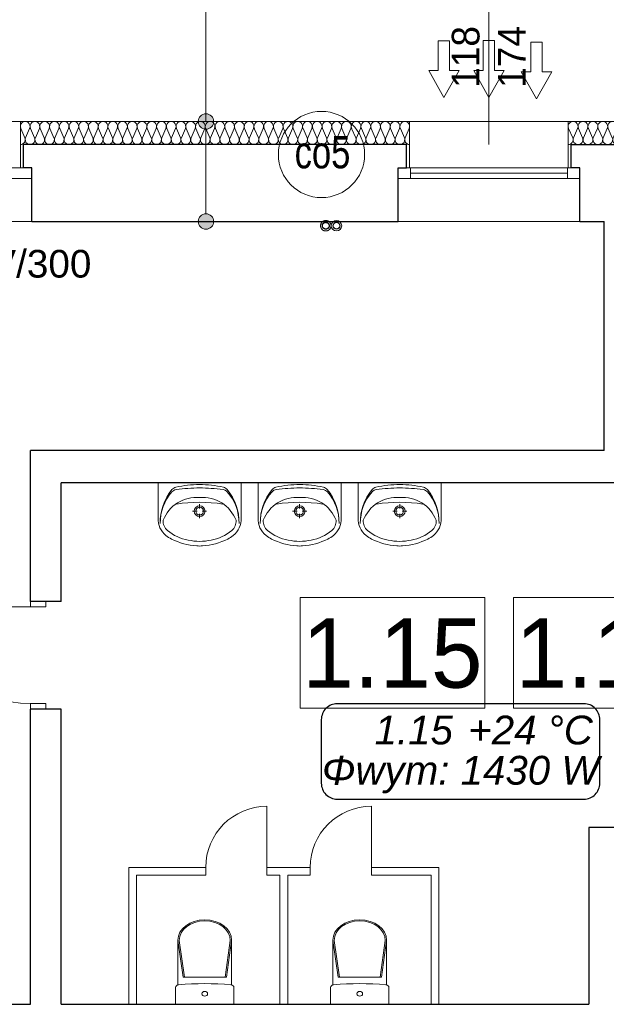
# Model space of a CAD drawing. Header units: millimetres. Extents: x -17429 to 155243, y -2908 to 188569.
# Tile 77 of 113: x 26255 to 30067, y 97506 to 103908. Entities that reach past the tile are written whole.
import ezdxf
from ezdxf.lldxf.tags import DXFTag

# ---------------------------------------------------------------- set-up
doc = ezdxf.new("R2010")
doc.units = ezdxf.units.MM
doc.header["$MEASUREMENT"] = 0
doc.linetypes.add('PHANTOM', pattern=[2.5, 1.25, -0.25, 0.25, -0.25, 0.25, -0.25])
doc.layers.get('0').update_dxf_attribs({"lineweight": 5})
for name, color, linetype, lineweight in [('#piony', 7, 'Continuous', 5), ('Arch opisy_Nr_Pióra__1', 252, 'Continuous', 25), ('Arch opisy_Nr_Pióra__21', 252, 'Continuous', 13), ('INWENT OPISY_Nr_Pióra__21', 252, 'Continuous', 13), ('INWENT wyposarzenie_Nr_Pióra__21', 252, 'Continuous', 13), ('INWENT. DRZWI_Nr_Pióra__21', 7, 'Continuous', 13), ('INWENT. OKNA_Nr_Pióra__5', 7, 'Continuous', 13), ('INWENT.ŚCIANY_Nr_Pióra__1', 252, 'Continuous', 25), ('INWENT.ŚCIANY_Nr_Pióra__21', 7, 'Continuous', 13), ('INWENT.ŚCIANY_Nr_Pióra__5', 7, 'Continuous', 13)]:
    doc.layers.add(name, color=color, linetype=linetype, lineweight=lineweight)
for name, color, linetype in [('#podkład', 252, 'Continuous'), ('Arch ocieplenie', 252, 'Continuous'), ('Arch opisy', 252, 'Continuous'), ('INWENT wyposarzenie', 252, 'Continuous'), ('IS_Grafika', 7, 'SOLID'), ('IS_Powrót', 5, 'DASH'), ('IS_Text_Konstrukcji', 7, 'Continuous'), ('IS_Text_Odbiornikow_Therm', 7, 'Continuous'), ('IS_Zasilanie', 1, 'SOLID')]:
    doc.layers.add(name, color=color, linetype=linetype)
doc.layers.add('arch izolacje_Nr_Pióra__3', color=7, linetype='Continuous', lineweight=13, true_color=0xff6600)
doc.layers.add('Arch ocieplenie_Nr_Pióra__22', color=7, linetype='Continuous', lineweight=9, true_color=0x7f7f7f)
doc.styles.add('GENERATED_STYLE_2', font='txt')
doc.styles.add('GENERATED_STYLE_3', font='txt')
doc.styles.add('MtXpl_Arial', font='txt', dxfattribs={"height": 0.2})
doc.styles.get("Standard").update_dxf_attribs({"font": 'arial.ttf', "bigfont": 'BIGFONT.SHX'})
tags = doc.linetypes.add('DASH', pattern=[15, 10, -5]).pattern_tags.tags
tags[6:7] = [DXFTag(74, 4), DXFTag(75, 0), DXFTag(340, '0'), DXFTag(46, 0.0), DXFTag(50, 0.0), DXFTag(44, 0.0), DXFTag(45, 0.0)]
tags[4:5] = [DXFTag(74, 4), DXFTag(75, 0), DXFTag(340, '0'), DXFTag(46, 0.0), DXFTag(50, 0.0), DXFTag(44, 0.0), DXFTag(45, 0.0)]
tags = doc.linetypes.add('SOLID', pattern=[10, 10, 0]).pattern_tags.tags
tags[6:7] = [DXFTag(74, 4), DXFTag(75, 0), DXFTag(340, '0'), DXFTag(46, 0.0), DXFTag(50, 0.0), DXFTag(44, 0.0), DXFTag(45, 0.0)]
tags[4:5] = [DXFTag(74, 4), DXFTag(75, 0), DXFTag(340, '0'), DXFTag(46, 0.0), DXFTag(50, 0.0), DXFTag(44, 0.0), DXFTag(45, 0.0)]

# ---------------------------------------------------------------- blocks, each defined once
blk = doc.blocks.new('Izolacja cieplna 14_92', base_point=(28789.1, 103095.9))
at = {"layer": 'Arch ocieplenie_Nr_Pióra__22', "linetype": 'Continuous'}
for p, q in [((26288, 103140.6), (26261.7, 103201.2)), ((26319.7, 103201.2), (26293.4, 103140.6)), ((26351.3, 103140.6), (26325, 103201.2)), ((26382.9, 103201.2), (26356.6, 103140.6)), ((26414.5, 103140.6), (26388.2, 103201.2)), ((26446.2, 103201.2), (26419.9, 103140.6)), ((26477.8, 103140.6), (26451.5, 103201.2)), ((26509.4, 103201.2), (26483.1, 103140.6)), ((26541, 103140.6), (26514.7, 103201.2)), ((26572.7, 103201.2), (26546.4, 103140.6)), ((26604.3, 103140.6), (26578, 103201.2)), ((26635.9, 103201.2), (26609.6, 103140.6)), ((26667.5, 103140.6), (26641.2, 103201.2)), ((26699.2, 103201.2), (26672.9, 103140.6)), ((26730.8, 103140.6), (26704.5, 103201.2)), ((26762.4, 103201.2), (26736.1, 103140.6)), ((26794, 103140.6), (26767.7, 103201.2)), ((26825.7, 103201.2), (26799.4, 103140.6)), ((26857.3, 103140.6), (26831, 103201.2)), ((26888.9, 103201.2), (26862.6, 103140.6)), ((26920.5, 103140.6), (26894.2, 103201.2)), ((26952.2, 103201.2), (26925.9, 103140.6)), ((26983.8, 103140.6), (26957.5, 103201.2)), ((27015.4, 103201.2), (26989.1, 103140.6)), ((27047, 103140.6), (27020.7, 103201.2)), ((27078.7, 103201.2), (27052.4, 103140.6)), ((27110.3, 103140.6), (27084, 103201.2)), ((27141.9, 103201.2), (27115.6, 103140.6)), ((27173.5, 103140.6), (27147.2, 103201.2)), ((27205.2, 103201.2), (27178.9, 103140.6)), ((27236.8, 103140.6), (27210.5, 103201.2)), ((27268.4, 103201.2), (27242.1, 103140.6)), ((27300, 103140.6), (27273.7, 103201.2)), ((27331.7, 103201.2), (27305.4, 103140.6)), ((27363.3, 103140.6), (27337, 103201.2)), ((27394.9, 103201.2), (27368.6, 103140.6)), ((27426.5, 103140.6), (27400.2, 103201.2)), ((27458.2, 103201.2), (27431.9, 103140.6)), ((27489.8, 103140.6), (27463.5, 103201.2)), ((27521.4, 103201.2), (27495.1, 103140.6)), ((27553, 103140.6), (27526.7, 103201.2)), ((27584.7, 103201.2), (27558.4, 103140.6)), ((27616.3, 103140.6), (27590, 103201.2)), ((27647.9, 103201.2), (27621.6, 103140.6)), ((27679.5, 103140.6), (27653.2, 103201.2)), ((27711.2, 103201.2), (27684.9, 103140.6)), ((27742.8, 103140.6), (27716.5, 103201.2)), ((27774.4, 103201.2), (27748.1, 103140.6)), ((27806, 103140.6), (27779.7, 103201.2)), ((27837.7, 103201.2), (27811.4, 103140.6)), ((27869.3, 103140.6), (27843, 103201.2)), ((27900.9, 103201.2), (27874.6, 103140.6)), ((27932.5, 103140.6), (27906.2, 103201.2)), ((27964.2, 103201.2), (27937.9, 103140.6)), ((27995.8, 103140.6), (27969.5, 103201.2)), ((28027.4, 103201.2), (28001.1, 103140.6)), ((28059, 103140.6), (28032.7, 103201.2)), ((28090.7, 103201.2), (28064.4, 103140.6)), ((28122.3, 103140.6), (28096, 103201.2)), ((28153.9, 103201.2), (28127.6, 103140.6)), ((28185.5, 103140.6), (28159.2, 103201.2)), ((28217.2, 103201.2), (28190.9, 103140.6)), ((28248.8, 103140.6), (28222.5, 103201.2)), ((28280.4, 103201.2), (28254.1, 103140.6)), ((28312, 103140.6), (28285.7, 103201.2)), ((28343.7, 103201.2), (28317.4, 103140.6)), ((28375.3, 103140.6), (28349, 103201.2)), ((28406.9, 103201.2), (28380.6, 103140.6)), ((28438.5, 103140.6), (28412.2, 103201.2)), ((28470.2, 103201.2), (28443.9, 103140.6)), ((28501.8, 103140.6), (28475.5, 103201.2)), ((28533.4, 103201.2), (28507.1, 103140.6)), ((28565, 103140.6), (28538.7, 103201.2)), ((28596.7, 103201.2), (28570.4, 103140.6)), ((28628.3, 103140.6), (28602, 103201.2)), ((28659.9, 103201.2), (28633.6, 103140.6)), ((28691.5, 103140.6), (28665.2, 103201.2)), ((28723.2, 103201.2), (28696.9, 103140.6)), ((28754.8, 103140.6), (28728.5, 103201.2)), ((28786.4, 103201.2), (28760.1, 103140.6))]:
    blk.add_line(p, q, dxfattribs=at)
for centre, start_param, end_param in [((26290.7, 103214), 1.158003, 5.125183), ((26353.9, 103214), 1.158003, 5.125183), ((26417.2, 103214), 1.158003, 5.125183), ((26480.4, 103214), 1.158003, 5.125183), ((26543.7, 103214), 1.158003, 5.125183), ((26606.9, 103214), 1.158003, 5.125183), ((26670.2, 103214), 1.158003, 5.125183), ((26733.4, 103214), 1.158003, 5.125183), ((26796.7, 103214), 1.158003, 5.125183), ((26859.9, 103214), 1.158003, 5.125183), ((26923.2, 103214), 1.158003, 5.125183), ((26986.4, 103214), 1.158003, 5.125183), ((27049.7, 103214), 1.158003, 5.125183), ((27112.9, 103214), 1.158003, 5.125183), ((27176.2, 103214), 1.158003, 5.125183), ((27239.4, 103214), 1.158003, 5.125183), ((27302.7, 103214), 1.158003, 5.125183), ((27365.9, 103214), 1.158003, 5.125183), ((27429.2, 103214), 1.158003, 5.125183), ((27492.4, 103214), 1.158003, 5.125183), ((27555.7, 103214), 1.158003, 5.125183), ((27618.9, 103214), 1.158003, 5.125183), ((27682.2, 103214), 1.158003, 5.125183), ((27745.4, 103214), 1.158003, 5.125183), ((27808.7, 103214), 1.158003, 5.125183), ((27871.9, 103214), 1.158003, 5.125183), ((27935.2, 103214), 1.158003, 5.125183), ((27998.4, 103214), 1.158003, 5.125183), ((28061.7, 103214), 1.158003, 5.125183), ((28124.9, 103214), 1.158003, 5.125183), ((28188.2, 103214), 1.158003, 5.125183), ((28251.4, 103214), 1.158003, 5.125183), ((28314.7, 103214), 1.158003, 5.125183), ((28377.9, 103214), 1.158003, 5.125183), ((28441.2, 103214), 1.158003, 5.125183), ((28504.4, 103214), 1.158003, 5.125183), ((28567.7, 103214), 1.158003, 5.125183), ((28630.9, 103214), 1.158003, 5.125183), ((28694.2, 103214), 1.158003, 5.125183), ((28757.4, 103214), 1.158003, 5.125183), ((26259.1, 103127.8), 6.283185, 8.266774), ((26322.3, 103127.8), 4.299595, 8.266774), ((26385.6, 103127.8), 4.299595, 8.266774), ((26448.8, 103127.8), 4.299595, 8.266774), ((26512.1, 103127.8), 4.299595, 8.266774), ((26575.3, 103127.8), 4.299595, 8.266774), ((26638.6, 103127.8), 4.299595, 8.266774), ((26701.8, 103127.8), 4.299595, 8.266774), ((26765.1, 103127.8), 4.299595, 8.266774), ((26828.3, 103127.8), 4.299595, 8.266774), ((26891.6, 103127.8), 4.299595, 8.266774), ((26954.8, 103127.8), 4.299595, 8.266774), ((27018.1, 103127.8), 4.299595, 8.266774), ((27081.3, 103127.8), 4.299595, 8.266774), ((27144.6, 103127.8), 4.299595, 8.266774), ((27207.8, 103127.8), 4.299595, 8.266774), ((27271.1, 103127.8), 4.299595, 8.266774), ((27334.3, 103127.8), 4.299595, 8.266774), ((27397.6, 103127.8), 4.299595, 8.266774), ((27460.8, 103127.8), 4.299595, 8.266774), ((27524.1, 103127.8), 4.299595, 8.266774), ((27587.3, 103127.8), 4.299595, 8.266774), ((27650.6, 103127.8), 4.299595, 8.266774), ((27713.8, 103127.8), 4.299595, 8.266774), ((27777.1, 103127.8), 4.299595, 8.266774), ((27840.3, 103127.8), 4.299595, 8.266774), ((27903.6, 103127.8), 4.299595, 8.266774), ((27966.8, 103127.8), 4.299595, 8.266774), ((28030.1, 103127.8), 4.299595, 8.266774), ((28093.3, 103127.8), 4.299595, 8.266774), ((28156.6, 103127.8), 4.299595, 8.266774), ((28219.8, 103127.8), 4.299595, 8.266774), ((28283.1, 103127.8), 4.299595, 8.266774), ((28346.3, 103127.8), 4.299595, 8.266774), ((28409.6, 103127.8), 4.299595, 8.266774), ((28472.8, 103127.8), 4.299595, 8.266774), ((28536.1, 103127.8), 4.299595, 8.266774), ((28599.3, 103127.8), 4.299595, 8.266774), ((28662.6, 103127.8), 4.299595, 8.266774), ((28725.8, 103127.8), 4.299595, 8.266774), ((28789.1, 103127.8), 4.299596, 6.283185)]:
    blk.add_ellipse(centre, major_axis=(0, -31.9), ratio=0.991326, start_param=start_param, end_param=end_param, dxfattribs=at)
blk = doc.blocks.new('Izolacja cieplna 14_94', base_point=(32134.1, 103095.9))
at = {"layer": 'Arch ocieplenie_Nr_Pióra__22', "linetype": 'Continuous'}
for p, q in [((29848.5, 103140.6), (29821.8, 103201.2)), ((29880.7, 103201.2), (29853.9, 103140.6)), ((29912.8, 103140.6), (29886.1, 103201.2)), ((29945, 103201.2), (29918.2, 103140.6)), ((29977.1, 103140.6), (29950.4, 103201.2)), ((30009.3, 103201.2), (29982.5, 103140.6)), ((30041.4, 103140.6), (30014.7, 103201.2)), ((30073.6, 103201.2), (30046.8, 103140.6)), ((30105.7, 103140.6), (30079, 103201.2)), ((30137.9, 103201.2), (30111.1, 103140.6)), ((30170.1, 103140.6), (30143.3, 103201.2)), ((30202.2, 103201.2), (30175.5, 103140.6)), ((30234.4, 103140.6), (30207.6, 103201.2)), ((30266.5, 103201.2), (30239.8, 103140.6)), ((30298.7, 103140.6), (30271.9, 103201.2)), ((30330.8, 103201.2), (30304.1, 103140.6)), ((30363, 103140.6), (30336.2, 103201.2)), ((30395.1, 103201.2), (30368.4, 103140.6)), ((30427.3, 103140.6), (30400.5, 103201.2)), ((30459.4, 103201.2), (30432.7, 103140.6)), ((30491.6, 103140.6), (30464.8, 103201.2)), ((30523.7, 103201.2), (30497, 103140.6)), ((30555.9, 103140.6), (30529.1, 103201.2)), ((30588, 103201.2), (30561.3, 103140.6)), ((30620.2, 103140.6), (30593.4, 103201.2)), ((30652.3, 103201.2), (30625.6, 103140.6)), ((30684.5, 103140.6), (30657.7, 103201.2)), ((30716.6, 103201.2), (30689.9, 103140.6)), ((30748.8, 103140.6), (30722, 103201.2)), ((30781, 103201.2), (30754.2, 103140.6)), ((30813.1, 103140.6), (30786.4, 103201.2)), ((30845.3, 103201.2), (30818.5, 103140.6)), ((30877.4, 103140.6), (30850.7, 103201.2)), ((30909.6, 103201.2), (30882.8, 103140.6)), ((30941.7, 103140.6), (30915, 103201.2)), ((30973.9, 103201.2), (30947.1, 103140.6)), ((31006, 103140.6), (30979.3, 103201.2)), ((31038.2, 103201.2), (31011.4, 103140.6)), ((31070.3, 103140.6), (31043.6, 103201.2)), ((31102.5, 103201.2), (31075.7, 103140.6)), ((31134.6, 103140.6), (31107.9, 103201.2)), ((31166.8, 103201.2), (31140, 103140.6)), ((31198.9, 103140.6), (31172.2, 103201.2)), ((31231.1, 103201.2), (31204.3, 103140.6)), ((31263.2, 103140.6), (31236.5, 103201.2)), ((31295.4, 103201.2), (31268.6, 103140.6)), ((31327.6, 103140.6), (31300.8, 103201.2)), ((31359.7, 103201.2), (31333, 103140.6)), ((31391.9, 103140.6), (31365.1, 103201.2)), ((31424, 103201.2), (31397.3, 103140.6)), ((31456.2, 103140.6), (31429.4, 103201.2)), ((31488.3, 103201.2), (31461.6, 103140.6)), ((31520.5, 103140.6), (31493.7, 103201.2)), ((31552.6, 103201.2), (31525.9, 103140.6)), ((31584.8, 103140.6), (31558, 103201.2)), ((31616.9, 103201.2), (31590.2, 103140.6)), ((31649.1, 103140.6), (31622.3, 103201.2)), ((31681.2, 103201.2), (31654.5, 103140.6)), ((31713.4, 103140.6), (31686.6, 103201.2)), ((31745.5, 103201.2), (31718.8, 103140.6)), ((31777.7, 103140.6), (31750.9, 103201.2)), ((31809.8, 103201.2), (31783.1, 103140.6)), ((31842, 103140.6), (31815.2, 103201.2)), ((31874.1, 103201.2), (31847.4, 103140.6)), ((31906.3, 103140.6), (31879.5, 103201.2)), ((31938.5, 103201.2), (31911.7, 103140.6)), ((31970.6, 103140.6), (31943.9, 103201.2)), ((32002.8, 103201.2), (31976, 103140.6)), ((32034.9, 103140.6), (32008.2, 103201.2)), ((32067.1, 103201.2), (32040.3, 103140.6)), ((32099.2, 103140.6), (32072.5, 103201.2)), ((32131.4, 103201.2), (32104.6, 103140.6))]:
    blk.add_line(p, q, dxfattribs=at)
for centre, start_param, end_param in [((29851.2, 103214), 2.728799, 6.695979), ((29915.5, 103214), 2.728799, 6.695979), ((29979.8, 103214), 2.728799, 6.695979), ((30044.1, 103214), 2.728799, 6.695979), ((30108.4, 103214), 2.728799, 6.695979), ((30172.8, 103214), 2.728799, 6.695979), ((30237.1, 103214), 2.728799, 6.695979), ((30301.4, 103214), 2.728799, 6.695979), ((30365.7, 103214), 2.728799, 6.695979), ((30430, 103214), 2.728799, 6.695979), ((30494.3, 103214), 2.728799, 6.695979), ((30558.6, 103214), 2.728799, 6.695979), ((30622.9, 103214), 2.728799, 6.695979), ((30687.2, 103214), 2.728799, 6.695979), ((30751.5, 103214), 2.728799, 6.695979), ((30815.8, 103214), 2.728799, 6.695979), ((30880.1, 103214), 2.728799, 6.695979), ((30944.4, 103214), 2.728799, 6.695979), ((31008.7, 103214), 2.728799, 6.695979), ((31073, 103214), 2.728799, 6.695979), ((31137.3, 103214), 2.728799, 6.695979), ((31201.6, 103214), 2.728799, 6.695979), ((31265.9, 103214), 2.728799, 6.695979), ((31330.3, 103214), 2.728799, 6.695979), ((31394.6, 103214), 2.728799, 6.695979), ((31458.9, 103214), 2.728799, 6.695979), ((31523.2, 103214), 2.728799, 6.695979), ((31587.5, 103214), 2.728799, 6.695979), ((31651.8, 103214), 2.728799, 6.695979), ((31716.1, 103214), 2.728799, 6.695979), ((31780.4, 103214), 2.728799, 6.695979), ((31844.7, 103214), 2.728799, 6.695979), ((31909, 103214), 2.728799, 6.695979), ((31973.3, 103214), 2.728799, 6.695979), ((32037.6, 103214), 2.728799, 6.695979), ((32101.9, 103214), 2.728799, 6.695979), ((29819.1, 103127.8), 1.570796, 3.554385), ((29883.4, 103127.8), 5.870392, 9.837571), ((29947.7, 103127.8), 5.870392, 9.837571), ((30012, 103127.8), 5.870392, 9.837571), ((30076.3, 103127.8), 5.870392, 9.837571), ((30140.6, 103127.8), 5.870392, 9.837571), ((30204.9, 103127.8), 5.870392, 9.837571), ((30269.2, 103127.8), 5.870392, 9.837571), ((30333.5, 103127.8), 5.870392, 9.837571), ((30397.8, 103127.8), 5.870392, 9.837571), ((30462.1, 103127.8), 5.870392, 9.837571), ((30526.4, 103127.8), 5.870392, 9.837571), ((30590.7, 103127.8), 5.870392, 9.837571), ((30655, 103127.8), 5.870392, 9.837571), ((30719.3, 103127.8), 5.870392, 9.837571), ((30783.7, 103127.8), 5.870392, 9.837571), ((30848, 103127.8), 5.870392, 9.837571), ((30912.3, 103127.8), 5.870392, 9.837571), ((30976.6, 103127.8), 5.870392, 9.837571), ((31040.9, 103127.8), 5.870392, 9.837571), ((31105.2, 103127.8), 5.870392, 9.837571), ((31169.5, 103127.8), 5.870392, 9.837571), ((31233.8, 103127.8), 5.870392, 9.837571), ((31298.1, 103127.8), 5.870392, 9.837571), ((31362.4, 103127.8), 5.870392, 9.837571), ((31426.7, 103127.8), 5.870392, 9.837571), ((31491, 103127.8), 5.870392, 9.837571), ((31555.3, 103127.8), 5.870392, 9.837571), ((31619.6, 103127.8), 5.870392, 9.837571), ((31683.9, 103127.8), 5.870392, 9.837571), ((31748.2, 103127.8), 5.870392, 9.837571), ((31812.5, 103127.8), 5.870392, 9.837571), ((31876.8, 103127.8), 5.870392, 9.837571), ((31941.2, 103127.8), 5.870392, 9.837571), ((32005.5, 103127.8), 5.870392, 9.837571), ((32069.8, 103127.8), 5.870392, 9.837571), ((32134.1, 103127.8), 5.870392, 7.853982)]:
    blk.add_ellipse(centre, major_axis=(-32.2, 0), ratio=0.992191, start_param=start_param, end_param=end_param, dxfattribs=at)
blk = doc.blocks.new('Symbol WC 2 14_247', base_point=(27267.4, 97505.9))
at = {"layer": 'INWENT wyposarzenie_Nr_Pióra__21', "color": 252, "linetype": 'Continuous'}
for p, q in [((27282.5, 97632.1), (27282.5, 97921.9)), ((27282.5, 97921.5), (27316.5, 97683)), ((27291.4, 97921.5), (27325.5, 97683)), ((27623.5, 97921.5), (27589.4, 97683)), ((27632.4, 97921.5), (27598.3, 97683)), ((27632.4, 97631.9), (27632.4, 97921.9)), ((27457.4, 97683), (27316.5, 97683)), ((27457.4, 97683), (27598.3, 97683)), ((27267.4, 97505.9), (27267.4, 97614.6)), ((27647.4, 97505.9), (27647.4, 97614.6)), ((27267.4, 97505.9), (27647.4, 97505.9))]:
    blk.add_line(p, q, dxfattribs=at)
for centre, major_axis, ratio, start_param, end_param in [((27457.4, 97921.9), (-174.9, 0), 0.765974, 3.141593, 6.283185), ((27457.4, 97921.5), (-166, 0), 0.764861, 3.141593, 6.283185), ((27457.4, 96291.1), (-1625.8, 0), 0.829819, 4.607542, 4.817358), ((27289.5, 97614.6), (-22.1, 0), 0.829819, 4.821789, 6.283185), ((27625.4, 97614.6), (-22.1, 0), 0.829819, 3.141593, 4.611974)]:
    blk.add_ellipse(centre, major_axis=major_axis, ratio=ratio, start_param=start_param, end_param=end_param, dxfattribs=at)
blk.add_ellipse((27457.4, 97574.5), major_axis=(-18.5, 0), ratio=0.829819, dxfattribs=at)
blk = doc.blocks.new('Symbol WC 2 14_248', base_point=(28274.6, 97505.9))
at = {"layer": 'INWENT wyposarzenie_Nr_Pióra__21', "color": 252, "linetype": 'Continuous'}
for p, q in [((28289.7, 97632.1), (28289.7, 97921.9)), ((28289.7, 97921.5), (28323.7, 97683)), ((28298.6, 97921.5), (28332.7, 97683)), ((28630.7, 97921.5), (28596.6, 97683)), ((28639.6, 97921.5), (28605.5, 97683)), ((28639.6, 97631.9), (28639.6, 97921.9)), ((28464.6, 97683), (28323.7, 97683)), ((28464.6, 97683), (28605.5, 97683)), ((28274.6, 97505.9), (28274.6, 97614.6)), ((28654.6, 97505.9), (28654.6, 97614.6)), ((28274.6, 97505.9), (28654.6, 97505.9))]:
    blk.add_line(p, q, dxfattribs=at)
for centre, major_axis, ratio, start_param, end_param in [((28464.6, 97921.9), (-174.9, 0), 0.765974, 3.141593, 6.283185), ((28464.6, 97921.5), (-166, 0), 0.764861, 3.141593, 6.283185), ((28464.6, 96291.1), (-1625.8, 0), 0.829819, 4.607542, 4.817358), ((28296.7, 97614.6), (-22.1, 0), 0.829819, 4.821789, 6.283185), ((28632.6, 97614.6), (-22.1, 0), 0.829819, 3.141593, 4.611974)]:
    blk.add_ellipse(centre, major_axis=major_axis, ratio=ratio, start_param=start_param, end_param=end_param, dxfattribs=at)
blk.add_ellipse((28464.6, 97574.5), major_axis=(-18.5, 0), ratio=0.829819, dxfattribs=at)
blk = doc.blocks.new('Symbol Umywalka 14_250', base_point=(28454.5, 100485.8))
at = {"layer": 'INWENT wyposarzenie_Nr_Pióra__21', "color": 252, "linetype": 'Continuous'}
for p, q in [((28454.5, 100895.9), (28994.5, 100895.9)), ((28454.5, 100895.9), (28454.5, 100667.4)), ((28809.6, 100895.9), (28639.4, 100895.9)), ((28994.5, 100895.9), (28994.5, 100667.4)), ((28707.7, 100712.5), (28678.9, 100712.5)), ((28724.4, 100758), (28724.4, 100729.2)), ((28769.9, 100712.5), (28741.1, 100712.5)), ((28724.4, 100695.9), (28724.4, 100667))]:
    blk.add_line(p, q, dxfattribs=at)
for radius in [35, 25]:
    blk.add_circle((28724.4, 100712.5), radius, dxfattribs=at)
for centre, radius, start, end in [((28808, 100637.7), 339.6, 140.66478, 180.90725), ((28773.5, 100636), 305.1, 138.52449, 180.67671), ((28578.6, 100808.2), 45, 97.83045, 138.52449), ((28580.1, 100824.5), 45, 102.69402, 140.66478), ((28718.7, 100209), 675.9, 89.48972, 102.69402), ((28729.7, 99709.8), 1153.8, 90.24498, 97.83045), ((28729.6, 100209), 675.9, 77.22851, 90.43281), ((28718, 99709.8), 1153.8, 82.09208, 89.67755), ((28870.6, 100808), 45, 41.39803, 82.09208), ((28869.1, 100824.3), 45, 39.25775, 77.22851), ((28641, 100637.9), 339.6, 359.01528, 39.25775), ((28675.4, 100636), 305.1, 359.24582, 41.39804), ((28705.2, 100561), 240.6, 85.39402, 121.05606), ((28743.8, 100561), 240.6, 58.94394, 94.60598), ((28711.6, 100564.8), 240.7, 122.84422, 158.44807), ((28724.4, 99785.1), 984.9, 81.17957, 98.82655), ((28737.4, 100564.8), 240.7, 21.55193, 57.15578), ((28591.7, 100661.5), 137.4, 177.54482, 231.25458), ((28568.5, 100647.7), 80.9, 176.06939, 229.19839), ((28880.5, 100647.7), 80.9, 310.80161, 3.93061), ((28857.3, 100661.5), 137.4, 308.74542, 2.45518), ((28701.1, 100813.2), 293, 230.71494, 260.00224), ((28747.9, 100813.2), 293, 279.99776, 309.28506), ((28638.8, 100720.4), 212.8, 231.31519, 242.84286), ((28738.2, 100929.5), 444.2, 243.7403, 265.79476), ((28724.5, 100832.5), 316.7, 256.43339, 283.56661), ((28710.8, 100929.5), 444.2, 274.20524, 296.2597), ((28810.2, 100720.4), 212.8, 297.15714, 308.68481), ((28724.5, 100755.8), 270, 265.98758, 274.01242)]:
    blk.add_arc(centre, radius, start, end, dxfattribs=at)
blk = doc.blocks.new('Symbol Umywalka 14_251', base_point=(27804.4, 100485.8))
at = {"layer": 'INWENT wyposarzenie_Nr_Pióra__21', "color": 252, "linetype": 'Continuous'}
for p, q in [((27804.4, 100895.9), (28344.4, 100895.9)), ((27804.4, 100895.9), (27804.4, 100667.4)), ((28159.5, 100895.9), (27989.3, 100895.9)), ((28344.4, 100895.9), (28344.4, 100667.4)), ((28057.6, 100712.5), (28028.8, 100712.5)), ((28074.3, 100758), (28074.3, 100729.2)), ((28119.8, 100712.5), (28091, 100712.5)), ((28074.3, 100695.9), (28074.3, 100667))]:
    blk.add_line(p, q, dxfattribs=at)
for radius in [35, 25]:
    blk.add_circle((28074.3, 100712.5), radius, dxfattribs=at)
for centre, radius, start, end in [((28157.9, 100637.7), 339.6, 140.66478, 180.90725), ((28123.4, 100636), 305.1, 138.52449, 180.67671), ((27928.5, 100808.2), 45, 97.83045, 138.52449), ((27930, 100824.5), 45, 102.69402, 140.66478), ((28068.6, 100209), 675.9, 89.48972, 102.69402), ((28079.6, 99709.8), 1153.8, 90.24498, 97.83045), ((28079.5, 100209), 675.9, 77.22851, 90.43281), ((28067.9, 99709.8), 1153.8, 82.09208, 89.67755), ((28220.5, 100808), 45, 41.39803, 82.09208), ((28219, 100824.3), 45, 39.25775, 77.22851), ((27990.8, 100637.9), 339.6, 359.01528, 39.25775), ((28025.3, 100636), 305.1, 359.24582, 41.39804), ((28055.1, 100561), 240.6, 85.39402, 121.05606), ((28093.7, 100561), 240.6, 58.94394, 94.60598), ((28061.5, 100564.8), 240.7, 122.84422, 158.44807), ((28074.3, 99785.1), 984.9, 81.17957, 98.82655), ((28087.3, 100564.8), 240.7, 21.55193, 57.15578), ((27941.6, 100661.5), 137.4, 177.54482, 231.25458), ((27918.4, 100647.7), 80.9, 176.06939, 229.19839), ((28230.4, 100647.7), 80.9, 310.80161, 3.93061), ((28207.2, 100661.5), 137.4, 308.74542, 2.45518), ((28051, 100813.2), 293, 230.71494, 260.00224), ((28097.8, 100813.2), 293, 279.99776, 309.28506), ((27988.7, 100720.4), 212.8, 231.31519, 242.84286), ((28088.1, 100929.5), 444.2, 243.7403, 265.79476), ((28074.4, 100832.5), 316.7, 256.43339, 283.56661), ((28060.7, 100929.5), 444.2, 274.20524, 296.2597), ((28160.1, 100720.4), 212.8, 297.15714, 308.68481)]:
    blk.add_arc(centre, radius, start, end, dxfattribs=at)
at = {"layer": 'INWENT wyposarzenie_Nr_Pióra__21', "linetype": 'Continuous'}
blk.add_arc((28074.4, 100755.8), 270, 265.98758, 274.01242, dxfattribs=at)
blk = doc.blocks.new('Symbol Umywalka 14_252', base_point=(27694.1, 100485.8))
at = {"layer": 'INWENT wyposarzenie_Nr_Pióra__21', "color": 252, "linetype": 'Continuous'}
for p, q in [((27694.1, 100895.9), (27154.1, 100895.9)), ((27154.1, 100895.9), (27154.1, 100667.4)), ((27339, 100895.9), (27509.1, 100895.9)), ((27694.1, 100895.9), (27694.1, 100667.4)), ((27378.7, 100712.5), (27407.5, 100712.5)), ((27424.2, 100758), (27424.2, 100729.2)), ((27440.9, 100712.5), (27469.7, 100712.5)), ((27424.2, 100695.9), (27424.2, 100667))]:
    blk.add_line(p, q, dxfattribs=at)
for radius in [35, 25]:
    blk.add_circle((27424.2, 100712.5), radius, dxfattribs=at)
for centre, radius, start, end in [((27507.6, 100637.9), 339.6, 140.74225, 180.98472), ((27473.1, 100636), 305.1, 138.60196, 180.75418), ((27278, 100808), 45, 97.90792, 138.60197), ((27279.5, 100824.3), 45, 102.77149, 140.74225), ((27419, 100209), 675.9, 89.56719, 102.77149), ((27430.6, 99709.8), 1153.8, 90.32245, 97.90792), ((27429.8, 100209), 675.9, 77.30598, 90.51028), ((27418.9, 99709.8), 1153.8, 82.16955, 89.75502), ((27570, 100808.2), 45, 41.47551, 82.16955), ((27568.5, 100824.5), 45, 39.33522, 77.30598), ((27340.6, 100637.7), 339.6, 359.09275, 39.33522), ((27375.1, 100636), 305.1, 359.32329, 41.47551), ((27404.7, 100561), 240.6, 85.39402, 121.05606), ((27443.4, 100561), 240.6, 58.94394, 94.60598), ((27411.2, 100564.8), 240.7, 122.84422, 158.44807), ((27424.1, 99785.1), 984.9, 81.17345, 98.82043), ((27437, 100564.8), 240.7, 21.55193, 57.15578), ((27291.3, 100661.5), 137.4, 177.54482, 231.25458), ((27268, 100647.7), 80.9, 176.06939, 229.19839), ((27580.1, 100647.7), 80.9, 310.80161, 3.93061), ((27556.8, 100661.5), 137.4, 308.74542, 2.45518), ((27400.7, 100813.2), 293, 230.71494, 260.00224), ((27447.5, 100813.2), 293, 279.99776, 309.28506), ((27338.3, 100720.4), 212.8, 231.31519, 242.84286), ((27437.8, 100929.5), 444.2, 243.7403, 265.79476), ((27424.1, 100832.5), 316.7, 256.43339, 283.56661), ((27410.4, 100929.5), 444.2, 274.20524, 296.2597), ((27509.8, 100720.4), 212.8, 297.15714, 308.68481), ((27424.1, 100755.8), 270, 265.98758, 274.01242)]:
    blk.add_arc(centre, radius, start, end, dxfattribs=at)
blk = doc.blocks.new('Linia_116', base_point=(27465.4, 103245.9))
at = {"layer": 'Arch opisy_Nr_Pióra__21', "linetype": 'Continuous'}
blk.add_line((27465.4, 103245.9), (27465.4, 104424.9), dxfattribs=at)
blk.add_circle((27465.4, 104724.9), 300, dxfattribs=at)
blk = doc.blocks.new('Linia_117', base_point=(27465.4, 102595.9))
at = {"layer": 'Arch opisy_Nr_Pióra__21', "linetype": 'Continuous'}
for points in [[(27515.4, 103245.9), (27511.6, 103265), (27500.8, 103281.2), (27484.5, 103292.1), (27465.4, 103295.9), (27446.3, 103292.1), (27430.1, 103281.2), (27419.2, 103265), (27415.4, 103245.9), (27419.2, 103226.7), (27430.1, 103210.5), (27446.3, 103199.7), (27465.4, 103195.9), (27484.5, 103199.7), (27500.8, 103210.5), (27511.6, 103226.7)], [(27515.4, 102595.9), (27511.6, 102615), (27500.8, 102631.2), (27484.5, 102642), (27465.4, 102645.9), (27446.3, 102642), (27430.1, 102631.2), (27419.2, 102615), (27415.4, 102595.9), (27419.2, 102576.7), (27430.1, 102560.5), (27446.3, 102549.7), (27465.4, 102545.9), (27484.5, 102549.7), (27500.8, 102560.5), (27511.6, 102576.7)]]:
    blk.add_hatch(color=256, dxfattribs=at).paths.add_polyline_path(points, flags=0)
blk.add_line((27465.4, 102645.9), (27465.4, 103195.9), dxfattribs=at)
for centre in [(27465.4, 103245.9), (27465.4, 102595.9)]:
    blk.add_circle(centre, 50, dxfattribs=at)
blk = doc.blocks.new('parter')
at = {"layer": 'arch izolacje_Nr_Pióra__3', "color": 252, "linetype": 'Continuous'}
for p, q in [((-11060.9, 103245.9), (32134.1, 103245.9)), ((26259.1, 103245.9), (26259.1, 102945.9)), ((28789.1, 103245.9), (26259.1, 103245.9)), ((28789.1, 102945.9), (28789.1, 103245.9)), ((29819.1, 103245.9), (29819.1, 102945.9)), ((32134.1, 103245.9), (29819.1, 103245.9))]:
    blk.add_line(p, q, dxfattribs=at)
at = {"layer": 'Arch opisy_Nr_Pióra__21', "color": 252, "linetype": 'Continuous'}
for p, q in [((29276.7, 100150.8), (28076.7, 100150.8)), ((28076.7, 100150.8), (28076.7, 99430.8)), ((29276.7, 99430.8), (29276.7, 100150.8)), ((30662.8, 100150.8), (29462.8, 100150.8)), ((29462.8, 100150.8), (29462.8, 99430.8)), ((28076.7, 99430.8), (29276.7, 99430.8)), ((29462.8, 99430.8), (30662.8, 99430.8))]:
    blk.add_line(p, q, dxfattribs=at)
at = {"layer": 'INWENT OPISY_Nr_Pióra__21', "color": 252, "linetype": 'Continuous'}
blk.add_line((29304.1, 103095.9), (29304.1, 104065.9), dxfattribs=at)
at = {"layer": 'INWENT. DRZWI_Nr_Pióra__21', "color": 252, "linetype": 'Continuous'}
for p, q in [((26324.1, 100090.9), (25694.1, 100090.9)), ((26324.1, 100090.9), (26324.1, 100125.9)), ((26324.1, 100090.9), (26424.1, 100090.9)), ((26424.1, 100090.9), (26424.1, 100125.9)), ((26324.1, 99460.9), (26424.1, 99460.9)), ((26324.1, 99460.9), (26324.1, 99425.9)), ((26424.1, 99460.9), (26424.1, 99425.9))]:
    blk.add_line(p, q, dxfattribs=at)
blk.add_arc((26324.1, 100090.9), 630, 180, 270, dxfattribs=at)
at = {"layer": 'INWENT. OKNA_Nr_Pióra__5', "color": 252, "linetype": 'Continuous'}
for p, q in [((23974.1, 102945.9), (26334.1, 102945.9)), ((26334.1, 102945.9), (26334.1, 102875.9)), ((28714.1, 102945.9), (29894.1, 102945.9)), ((28714.1, 102945.9), (28714.1, 102875.9)), ((28794.1, 102945.9), (28794.1, 102875.9)), ((28794.1, 102910.9), (29814.1, 102910.9)), ((29814.1, 102945.9), (29814.1, 102875.9)), ((29894.1, 102945.9), (29894.1, 102875.9)), ((26334.1, 102875.9), (23974.1, 102875.9)), ((29894.1, 102875.9), (28714.1, 102875.9))]:
    blk.add_line(p, q, dxfattribs=at)
at = {"layer": 'INWENT.ŚCIANY_Nr_Pióra__1', "color": 252, "linetype": 'Continuous'}
for p, q in [((26279.1, 102945.9), (26279.1, 103095.9)), ((28769.1, 103095.9), (26279.1, 103095.9)), ((28769.1, 102945.9), (28769.1, 103095.9)), ((29839.1, 102945.9), (29839.1, 103095.9)), ((29839.1, 103095.9), (31984.1, 103095.9)), ((26334.1, 102945.9), (26279.1, 102945.9)), ((26334.1, 102595.9), (26334.1, 102945.9)), ((28714.1, 102595.9), (28714.1, 102945.9)), ((28714.1, 102945.9), (28769.1, 102945.9)), ((29894.1, 102945.9), (29839.1, 102945.9)), ((29894.1, 102595.9), (29894.1, 102945.9)), ((26334.1, 102595.9), (28714.1, 102595.9)), ((29894.1, 102595.9), (30054.1, 102595.9)), ((30054.1, 101105.9), (30054.1, 102595.9)), ((30054.1, 101105.9), (26324.1, 101105.9)), ((26324.1, 100125.9), (26324.1, 101105.9)), ((30614.1, 100895.9), (26524.1, 100895.9)), ((26524.1, 100125.9), (26524.1, 100895.9)), ((26524.1, 100125.9), (26324.1, 100125.9)), ((26324.1, 97505.9), (26324.1, 99425.9)), ((26524.1, 99425.9), (26324.1, 99425.9)), ((26524.1, 97505.9), (26524.1, 99425.9)), ((30134.1, 98655.9), (29954.1, 98655.9)), ((29954.1, 98655.9), (29954.1, 97505.9)), ((15964.1, 97505.9), (26324.1, 97505.9)), ((26524.1, 97505.9), (29954.1, 97505.9))]:
    blk.add_line(p, q, dxfattribs=at)
at = {"layer": 'INWENT.ŚCIANY_Nr_Pióra__21', "color": 252, "linetype": 'Continuous'}
for p, q in [((23974.1, 102595.9), (26334.1, 102595.9)), ((28714.1, 102595.9), (29894.1, 102595.9))]:
    blk.add_line(p, q, dxfattribs=at)
at = {"layer": 'INWENT.ŚCIANY_Nr_Pióra__5', "color": 252, "linetype": 'Continuous'}
for p, q in [((27862, 98394.9), (27862, 98793.3)), ((28540.7, 98394.9), (28540.7, 98793.3)), ((26964.1, 97505.9), (26964.1, 98394.9)), ((27463.6, 98394.9), (26964.1, 98394.9)), ((27014.1, 97505.9), (27014.1, 98344.9)), ((27463.6, 98344.9), (27014.1, 98344.9)), ((27463.6, 98394.9), (27463.6, 98344.9)), ((28142.3, 98394.9), (27862, 98394.9)), ((27862, 98394.9), (27862, 98344.9)), ((27862, 98344.9), (27946.5, 98344.9)), ((27946.5, 97505.9), (27946.5, 98344.9)), ((27996.5, 98344.9), (28142.3, 98344.9)), ((27996.5, 97505.9), (27996.5, 98344.9)), ((28142.3, 98344.9), (28142.3, 98394.9)), ((28540.7, 98344.9), (28540.7, 98394.9)), ((28540.7, 98394.9), (28979, 98394.9)), ((28540.7, 98344.9), (28929, 98344.9)), ((28929, 97505.9), (28929, 98344.9)), ((28979, 97505.9), (28979, 98394.9))]:
    blk.add_line(p, q, dxfattribs=at)
for centre in [(27862, 98394.9), (28540.7, 98394.9)]:
    blk.add_arc(centre, 398.4, 90, 180, dxfattribs=at)
at = {"layer": 'Arch ocieplenie', "color": 252, "linetype": 'Continuous', "lineweight": 9}
for name, p in [('Izolacja cieplna 14_92', (28789.1, 103095.9)), ('Izolacja cieplna 14_94', (32134.1, 103095.9))]:
    blk.add_blockref(name, p, dxfattribs=at)
at = {"layer": 'Arch opisy', "color": 252, "linetype": 'Continuous'}
for name, p in [('Linia_116', (27465.4, 103245.9)), ('Linia_117', (27465.4, 102595.9))]:
    blk.add_blockref(name, p, dxfattribs=at)
at = {"layer": 'INWENT wyposarzenie', "color": 252, "linetype": 'Continuous', "lineweight": 9}
for name, p in [('Symbol Umywalka 14_252', (27694.1, 100485.8)), ('Symbol Umywalka 14_251', (27804.4, 100485.8)), ('Symbol Umywalka 14_250', (28454.5, 100485.8)), ('Symbol WC 2 14_247', (27267.4, 97505.9)), ('Symbol WC 2 14_248', (28274.6, 97505.9))]:
    blk.add_blockref(name, p, dxfattribs=at)
at = {"layer": 'Arch opisy_Nr_Pióra__1', "color": 252, "linetype": 'Continuous', "char_height": 450, "attachment_point": 8, "style": 'GENERATED_STYLE_3'}
for s, insert in [('{1.15}', (28676.7, 99558.2)), ('{1.16}', (30062.8, 99558.2))]:
    blk.add_mtext(s, dxfattribs=dict(at, insert=insert))
at = {"layer": 'INWENT OPISY_Nr_Pióra__21', "color": 252, "linetype": 'Continuous', "insert": (29062.9, 103665.9), "char_height": 180, "width": 1346.334, "attachment_point": 2, "rotation": 90, "line_spacing_factor": 0.998099, "style": 'GENERATED_STYLE_2'}
blk.add_mtext('{118\\P174}', dxfattribs=at)
blk = doc.blocks.new('E210168')
at = {"color": 7, "lineweight": 13}
for p, q in [((19.41, 19.75), (19.41, 13.6)), ((19.41, 19.75), (36.98, 9.88)), ((19.41, 0), (36.98, 9.88)), ((19.41, 6.15), (19.41, 0))]:
    blk.add_line(p, q, dxfattribs=at)
blk.add_lwpolyline([(19.41, 13.6), (0, 13.6), (0, 6.15), (19.41, 6.15)], dxfattribs=at)

msp = doc.modelspace()

# ---------------------------------------------------------------- linework, layer by layer
at = {"layer": '#piony', "color": 7}
msp.add_circle((28216.1, 103031.5), 280.2, dxfattribs=at)
at = {"layer": 'IS_Powrót', "color": 5, "lineweight": 30, "ltscale": 20}
for centre in [(28244.1, 102568.4), (28313.6, 102568.5)]:
    msp.add_circle(centre, 22.1, dxfattribs=at)
at = {"layer": 'IS_Powrót', "color": 5, "lineweight": 0, "ltscale": 20}
msp.add_circle((28313.6, 102568.5), 34.1, dxfattribs=at)
at = {"layer": 'IS_Text_Konstrukcji', "color": 18, "linetype": 'SOLID', "ltscale": 10, "true_color": 0x000000}
for p, q in [((29921.7, 99460), (28318.3, 99460)), ((28215, 99356.7), (28215, 98943.3)), ((30025, 98943.3), (30025, 99356.7)), ((28318.3, 98840), (29921.7, 98840))]:
    msp.add_line(p, q, dxfattribs=at)
for centre, start, end in [((28318.3, 99356.7), 89.99996, 180.00004), ((29921.7, 99356.7), 359.99996, 90.00004), ((28318.3, 98943.3), 179.99996, 270.00004), ((29921.7, 98943.3), 269.99996, 0.00004)]:
    msp.add_arc(centre, 103.3, start, end, dxfattribs=at)
at = {"layer": 'IS_Zasilanie', "color": 1, "linetype": 'PHANTOM', "lineweight": 0, "ltscale": 250}
msp.add_circle((28244.1, 102568.4), 34.1, dxfattribs=at)
at = {"layer": 'IS_Zasilanie', "color": 1, "linetype": 'PHANTOM', "lineweight": 30, "ltscale": 250}
msp.add_circle((28244.1, 102568.4), 22.1, dxfattribs=at)
msp.add_circle((28244.1, 102568.4), 22.1, dxfattribs=at)

# ---------------------------------------------------------------- block references
at = {"layer": '#podkład'}
msp.add_blockref('parter', (0, 0), dxfattribs=at)
at = {"color": 7, "lineweight": 5, "xscale": 10, "yscale": 10, "zscale": 10, "rotation": 270.0966492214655}
for p in [(28912.3, 103771.4), (29204.7, 103771.9), (29514.4, 103762.1)]:
    msp.add_blockref('E210168', p, dxfattribs=at)

# ---------------------------------------------------------------- texts
at = {"layer": 'IS_Grafika', "color": 7, "lineweight": 5, "ltscale": 10, "style": 'MtXpl_Arial', "width": 0.8}
msp.add_text('co5', height=210, dxfattribs=at).set_placement((28041.6, 102941.5))
at = {"layer": 'IS_Text_Konstrukcji', "color": 18, "linetype": 'SOLID', "ltscale": 10, "true_color": 0x000000, "char_height": 187.2}
for s, insert, attachment_point in [('\\fArial|b0|i1;1.15', (29070, 99193.2), 9), ('\\fArial|b0|i1;+24 °C', (29170, 99193.2), 7), ('\\fArial|b0|i1;Φwym: 1430 W', (29120, 99121.2), 2)]:
    msp.add_mtext(s, dxfattribs=dict(at, insert=insert, attachment_point=attachment_point))
at = {"layer": 'IS_Text_Odbiornikow_Therm', "color": 7, "linetype": 'SOLID', "ltscale": 10, "insert": (25616.5, 102411.1), "char_height": 180, "attachment_point": 1}
msp.add_mtext('\\fArial|b0|i0;33KV/300', dxfattribs=at)

doc.saveas('drawing.dxf')
